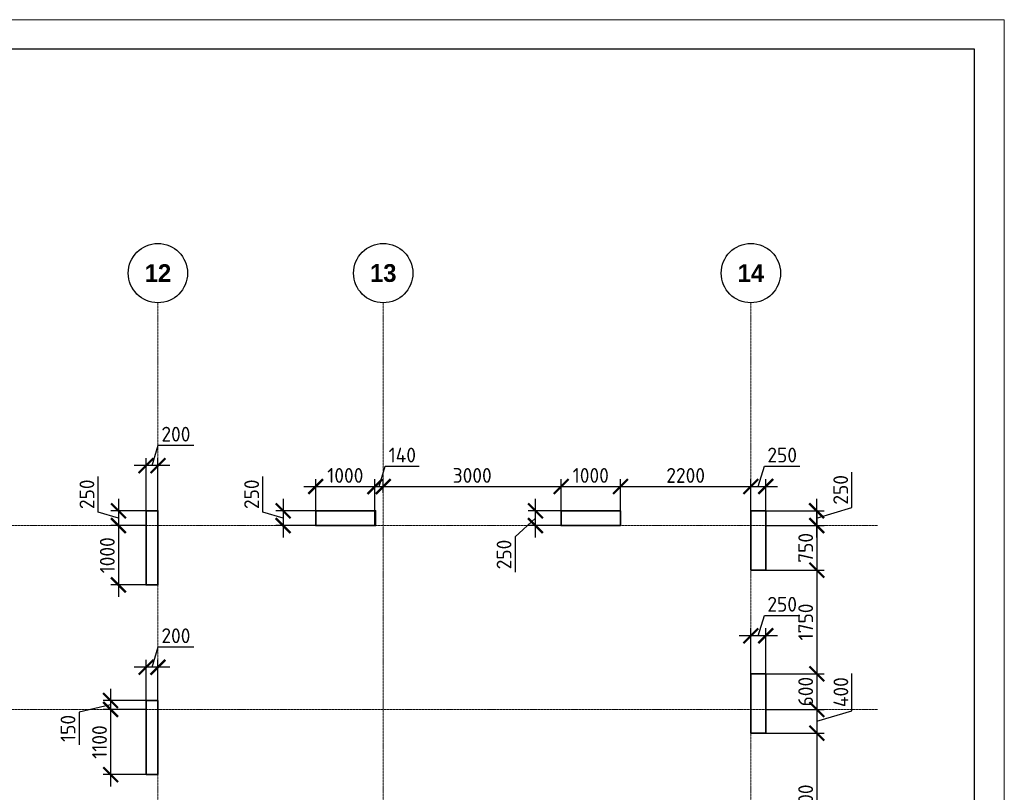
# Model space of a CAD drawing. Header units: millimetres. Extents: x 263826 to 1718326, y -423071 to 70137.
# Tile 110 of 256: x 476776 to 493382, y -169224 to -156192. Entities that reach past the tile are written whole.
import ezdxf

# ---------------------------------------------------------------- set-up
doc = ezdxf.new("R2010")
doc.units = ezdxf.units.MM
doc.linetypes.add('______5', pattern=[1100, 800, -100, 100, -100])
doc.linetypes.add('осевая', pattern=[50.8, 31.75, -6.35, 6.35, -6.35])
doc.layers.add('Колонна_ бетон', color=7, linetype='Continuous', lineweight=50, true_color=0xb4b496)
for name, color, linetype, lineweight in [('Оси', 40, '______5', 18), ('РАЗМЕРЫ', 1, 'Continuous', 9), ('ТОНКИЕ', 7, 'Continuous', 9)]:
    doc.layers.add(name, color=color, linetype=linetype, lineweight=lineweight)
doc.layers.add('ТОЛСТЫЕ_ОСНОВНЫЕ', color=6, linetype='Continuous')
doc.styles.add('Century Gothic', font='GOTHIC.TTF')
doc.styles.add('GOST-2.304_Type-B', font='GOST_Common.ttf')
doc.dimstyles.new('СПДС', dxfattribs={"dimscale": 100, "dimtxt": 2.5, "dimasz": 2.5, "dimexe": 1.25, "dimexo": 0, "dimtad": 1, "dimdec": 0, "dimtxsty": 'GOST-2.304_Type-B', "dimblk": 'ARCHTICK', "dimcen": 2.5, "dimdle": 2, "dimadec": 0, "dimazin": 2, "dimtfac": 0.75, "dimtdec": 0, "dimtmove": 1, "dimatfit": 3, "dimfxl": 1, "dimtolj": 1, "dimarcsym": 1})

# ---------------------------------------------------------------- blocks, each defined once
blk = doc.blocks.new('_ArchTick')
at = {"color": 0, "linetype": 'ByBlock', "const_width": 0.15}
blk.add_lwpolyline([(-0.5, -0.5), (0.5, 0.5)], dxfattribs=at)
blk = doc.blocks.new('*D587')
at = {"layer": 'DEFPOINTS', "color": 0, "lineweight": 0, "transparency": 16777216}
for p in [(478908, -167114), (478908, -167726), (479108, -167726)]:
    blk.add_point(p, dxfattribs=at)
at = {"layer": 'РАЗМЕРЫ', "color": 0, "lineweight": -2, "transparency": 16777216}
for p, q in [((479008, -167114), (479111, -166770)), ((479111, -166770), (479711, -166770)), ((478908, -167726), (478908, -166989)), ((479108, -167726), (479108, -166989)), ((479308, -167114), (478708, -167114))]:
    blk.add_line(p, q, dxfattribs=at)
at = {"layer": 'РАЗМЕРЫ', "color": 0, "lineweight": -2, "transparency": 16777216, "xscale": 250, "yscale": 250, "zscale": 250, "rotation": 180}
blk.add_blockref('_ArchTick', (478908, -167114), dxfattribs=at)
at = {"layer": 'РАЗМЕРЫ', "color": 0, "lineweight": -2, "transparency": 16777216, "xscale": 250, "yscale": 250, "zscale": 250}
blk.add_blockref('_ArchTick', (479108, -167114), dxfattribs=at)
at = {"layer": 'РАЗМЕРЫ', "color": 0, "lineweight": 0, "transparency": 16777216, "insert": (479411, -166583), "char_height": 250, "attachment_point": 5, "style": 'GOST-2.304_Type-B'}
blk.add_mtext('\\A1;200', dxfattribs=at)
blk = doc.blocks.new('*D588')
at = {"layer": 'DEFPOINTS', "color": 0, "lineweight": 0, "transparency": 16777216}
for p in [(478908, -167676, -200), (478309, -167826), (478895, -167826, -560)]:
    blk.add_point(p, dxfattribs=at)
at = {"layer": 'РАЗМЕРЫ', "color": 0, "lineweight": -2, "transparency": 16777216}
for p, q in [((478309, -167476), (478309, -168026)), ((478908, -167676), (478184, -167676)), ((478309, -167751), (477778, -167871)), ((477778, -167871), (477778, -168421)), ((478895, -167826), (478184, -167826))]:
    blk.add_line(p, q, dxfattribs=at)
at = {"layer": 'РАЗМЕРЫ', "color": 0, "lineweight": -2, "transparency": 16777216, "xscale": 250, "yscale": 250, "zscale": 250}
for p, rotation in [((478309, -167676), 90), ((478309, -167826), 270)]:
    blk.add_blockref('_ArchTick', p, dxfattribs=dict(at, rotation=rotation))
at = {"layer": 'РАЗМЕРЫ', "color": 0, "lineweight": 0, "transparency": 16777216, "insert": (477591, -168146), "char_height": 250, "attachment_point": 5, "rotation": 90, "style": 'GOST-2.304_Type-B'}
blk.add_mtext('\\A1;150', dxfattribs=at)
blk = doc.blocks.new('*D589')
at = {"layer": 'DEFPOINTS', "color": 0, "lineweight": 0, "transparency": 16777216}
for p in [(478895, -167826, -560), (478309, -168926), (478908, -168926, -200)]:
    blk.add_point(p, dxfattribs=at)
at = {"layer": 'РАЗМЕРЫ', "color": 0, "lineweight": -2, "transparency": 16777216}
for p, q in [((478309, -167626), (478309, -169126)), ((478895, -167826), (478184, -167826)), ((478908, -168926), (478184, -168926))]:
    blk.add_line(p, q, dxfattribs=at)
at = {"layer": 'РАЗМЕРЫ', "color": 0, "lineweight": -2, "transparency": 16777216, "xscale": 250, "yscale": 250, "zscale": 250}
for p, rotation in [((478309, -167826), 90), ((478309, -168926), 270)]:
    blk.add_blockref('_ArchTick', p, dxfattribs=dict(at, rotation=rotation))
at = {"layer": 'РАЗМЕРЫ', "color": 0, "lineweight": 0, "transparency": 16777216, "insert": (478122, -168376), "char_height": 250, "attachment_point": 5, "rotation": 90, "style": 'GOST-2.304_Type-B'}
blk.add_mtext('\\A1;1100', dxfattribs=at)
blk = doc.blocks.new('*D709')
at = {"layer": 'DEFPOINTS', "color": 0, "transparency": 16777216}
for p in [(478908, -164476, -560), (478441, -164726), (478908, -164726, -560)]:
    blk.add_point(p, dxfattribs=at)
at = {"layer": 'РАЗМЕРЫ', "color": 0, "lineweight": -2, "transparency": 16777216}
for p, q in [((478097, -164497), (478097, -163897)), ((478441, -164276), (478441, -164926)), ((478441, -164601), (478097, -164497)), ((478908, -164476), (478316, -164476)), ((478908, -164726), (478316, -164726))]:
    blk.add_line(p, q, dxfattribs=at)
at = {"layer": 'РАЗМЕРЫ', "color": 0, "lineweight": -2, "transparency": 16777216, "xscale": 250, "yscale": 250, "zscale": 250}
for p, rotation in [((478441, -164476), 90), ((478441, -164726), 270)]:
    blk.add_blockref('_ArchTick', p, dxfattribs=dict(at, rotation=rotation))
at = {"layer": 'РАЗМЕРЫ', "color": 0, "lineweight": 0, "transparency": 16777216, "insert": (477910, -164197), "char_height": 250, "attachment_point": 5, "rotation": 90, "style": 'GOST-2.304_Type-B'}
blk.add_mtext('\\A1;250', dxfattribs=at)
blk = doc.blocks.new('*D710')
at = {"layer": 'DEFPOINTS', "color": 0, "transparency": 16777216}
for p in [(478908, -164726), (478441, -165726), (478908, -165726, -560)]:
    blk.add_point(p, dxfattribs=at)
at = {"layer": 'РАЗМЕРЫ', "color": 0, "lineweight": -2, "transparency": 16777216}
for p, q in [((478441, -164526), (478441, -165926)), ((478908, -164726), (478316, -164726)), ((478908, -165726), (478316, -165726))]:
    blk.add_line(p, q, dxfattribs=at)
at = {"layer": 'РАЗМЕРЫ', "color": 0, "lineweight": -2, "transparency": 16777216, "xscale": 250, "yscale": 250, "zscale": 250}
for p, rotation in [((478441, -164726), 90), ((478441, -165726), 270)]:
    blk.add_blockref('_ArchTick', p, dxfattribs=dict(at, rotation=rotation))
at = {"layer": 'РАЗМЕРЫ', "color": 0, "lineweight": 0, "transparency": 16777216, "insert": (478254, -165226), "char_height": 250, "attachment_point": 5, "rotation": 90, "style": 'GOST-2.304_Type-B'}
blk.add_mtext('\\A1;1000', dxfattribs=at)
blk = doc.blocks.new('*D711')
at = {"layer": 'DEFPOINTS', "color": 0, "transparency": 16777216}
for p in [(478908, -163714), (478908, -164476), (479108, -164476, -560)]:
    blk.add_point(p, dxfattribs=at)
at = {"layer": 'РАЗМЕРЫ', "color": 0, "lineweight": -2, "transparency": 16777216}
for p, q in [((479008, -163714), (479111, -163371)), ((479111, -163371), (479711, -163371)), ((479308, -163714), (478708, -163714)), ((478908, -164476), (478908, -163589)), ((479108, -164476), (479108, -163589))]:
    blk.add_line(p, q, dxfattribs=at)
at = {"layer": 'РАЗМЕРЫ', "color": 0, "lineweight": -2, "transparency": 16777216, "xscale": 250, "yscale": 250, "zscale": 250, "rotation": 180}
blk.add_blockref('_ArchTick', (478908, -163714), dxfattribs=at)
at = {"layer": 'РАЗМЕРЫ', "color": 0, "lineweight": -2, "transparency": 16777216, "xscale": 250, "yscale": 250, "zscale": 250}
blk.add_blockref('_ArchTick', (479108, -163714), dxfattribs=at)
at = {"layer": 'РАЗМЕРЫ', "color": 0, "lineweight": 0, "transparency": 16777216, "insert": (479411, -163183), "char_height": 250, "attachment_point": 5, "style": 'GOST-2.304_Type-B'}
blk.add_mtext('\\A1;200', dxfattribs=at)
blk = doc.blocks.new('*D712')
at = {"layer": 'DEFPOINTS', "color": 0, "transparency": 16777216}
for p in [(482768, -164066), (481768, -164476, -560), (482768, -164476, -360)]:
    blk.add_point(p, dxfattribs=at)
at = {"layer": 'РАЗМЕРЫ', "color": 0, "lineweight": -2, "transparency": 16777216}
for p, q in [((481568, -164066), (482968, -164066)), ((481768, -164476), (481768, -163941)), ((482768, -164476), (482768, -163941))]:
    blk.add_line(p, q, dxfattribs=at)
at = {"layer": 'РАЗМЕРЫ', "color": 0, "lineweight": -2, "transparency": 16777216, "xscale": 250, "yscale": 250, "zscale": 250, "rotation": 180}
blk.add_blockref('_ArchTick', (481768, -164066), dxfattribs=at)
at = {"layer": 'РАЗМЕРЫ', "color": 0, "lineweight": -2, "transparency": 16777216, "xscale": 250, "yscale": 250, "zscale": 250}
blk.add_blockref('_ArchTick', (482768, -164066), dxfattribs=at)
at = {"layer": 'РАЗМЕРЫ', "color": 0, "lineweight": 0, "transparency": 16777216, "insert": (482268, -163879), "char_height": 250, "attachment_point": 5, "style": 'GOST-2.304_Type-B'}
blk.add_mtext('\\A1;1000', dxfattribs=at)
blk = doc.blocks.new('*D713')
at = {"layer": 'DEFPOINTS', "color": 0, "transparency": 16777216}
for p in [(482908, -164066), (482908, -164174, -560), (482768, -164476)]:
    blk.add_point(p, dxfattribs=at)
at = {"layer": 'РАЗМЕРЫ', "color": 0, "lineweight": -2, "transparency": 16777216}
for p, q in [((482838, -164066), (482941, -163723)), ((482941, -163723), (483516, -163723)), ((482568, -164066), (483108, -164066)), ((482768, -164476), (482768, -163941)), ((482908, -164174), (482908, -163941))]:
    blk.add_line(p, q, dxfattribs=at)
at = {"layer": 'РАЗМЕРЫ', "color": 0, "lineweight": -2, "transparency": 16777216, "xscale": 250, "yscale": 250, "zscale": 250, "rotation": 180}
blk.add_blockref('_ArchTick', (482768, -164066), dxfattribs=at)
at = {"layer": 'РАЗМЕРЫ', "color": 0, "lineweight": -2, "transparency": 16777216, "xscale": 250, "yscale": 250, "zscale": 250}
blk.add_blockref('_ArchTick', (482908, -164066), dxfattribs=at)
at = {"layer": 'РАЗМЕРЫ', "color": 0, "lineweight": 0, "transparency": 16777216, "insert": (483229, -163535), "char_height": 250, "attachment_point": 5, "style": 'GOST-2.304_Type-B'}
blk.add_mtext('\\A1;140', dxfattribs=at)
blk = doc.blocks.new('*D714')
at = {"layer": 'DEFPOINTS', "color": 0, "transparency": 16777216}
for p in [(482192, -164476, -360), (481219, -164726), (482192, -164726, -360)]:
    blk.add_point(p, dxfattribs=at)
at = {"layer": 'РАЗМЕРЫ', "color": 0, "lineweight": -2, "transparency": 16777216}
for p, q in [((480875, -164497), (480875, -163897)), ((481219, -164276), (481219, -164926)), ((481219, -164601), (480875, -164497)), ((482192, -164476), (481094, -164476)), ((482192, -164726), (481094, -164726))]:
    blk.add_line(p, q, dxfattribs=at)
at = {"layer": 'РАЗМЕРЫ', "color": 0, "lineweight": -2, "transparency": 16777216, "xscale": 250, "yscale": 250, "zscale": 250}
for p, rotation in [((481219, -164476), 90), ((481219, -164726), 270)]:
    blk.add_blockref('_ArchTick', p, dxfattribs=dict(at, rotation=rotation))
at = {"layer": 'РАЗМЕРЫ', "color": 0, "lineweight": 0, "transparency": 16777216, "insert": (480688, -164197), "char_height": 250, "attachment_point": 5, "rotation": 90, "style": 'GOST-2.304_Type-B'}
blk.add_mtext('\\A1;250', dxfattribs=at)
blk = doc.blocks.new('*D685')
at = {"layer": 'DEFPOINTS', "color": 0, "transparency": 16777216}
for p in [(485475, -164475), (485908, -164475, -360), (485908, -164726, -360)]:
    blk.add_point(p, dxfattribs=at)
at = {"layer": 'РАЗМЕРЫ', "color": 0, "lineweight": -2, "transparency": 16777216}
for p, q in [((485475, -164926), (485475, -164275)), ((485908, -164475), (485350, -164475)), ((485475, -164600), (485133, -164913)), ((485908, -164726), (485350, -164726)), ((485133, -164913), (485133, -165513))]:
    blk.add_line(p, q, dxfattribs=at)
at = {"layer": 'РАЗМЕРЫ', "color": 0, "lineweight": -2, "transparency": 16777216, "xscale": 250, "yscale": 250, "zscale": 250}
for p, rotation in [((485475, -164475), 90), ((485475, -164726), 270)]:
    blk.add_blockref('_ArchTick', p, dxfattribs=dict(at, rotation=rotation))
at = {"layer": 'РАЗМЕРЫ', "color": 0, "lineweight": 0, "transparency": 16777216, "insert": (484945, -165213), "char_height": 250, "attachment_point": 5, "rotation": 90, "style": 'GOST-2.304_Type-B'}
blk.add_mtext('\\A1;250', dxfattribs=at)
blk = doc.blocks.new('*D715')
at = {"layer": 'DEFPOINTS', "color": 0, "transparency": 16777216}
for p in [(485908, -164066), (482908, -164174, -560), (485908, -164475)]:
    blk.add_point(p, dxfattribs=at)
at = {"layer": 'РАЗМЕРЫ', "color": 0, "lineweight": -2, "transparency": 16777216}
for p, q in [((482708, -164066), (486108, -164066)), ((482908, -164174), (482908, -163941)), ((485908, -164475), (485908, -163941))]:
    blk.add_line(p, q, dxfattribs=at)
at = {"layer": 'РАЗМЕРЫ', "color": 0, "lineweight": -2, "transparency": 16777216, "xscale": 250, "yscale": 250, "zscale": 250, "rotation": 180}
blk.add_blockref('_ArchTick', (482908, -164066), dxfattribs=at)
at = {"layer": 'РАЗМЕРЫ', "color": 0, "lineweight": -2, "transparency": 16777216, "xscale": 250, "yscale": 250, "zscale": 250}
blk.add_blockref('_ArchTick', (485908, -164066), dxfattribs=at)
at = {"layer": 'РАЗМЕРЫ', "color": 0, "lineweight": 0, "transparency": 16777216, "insert": (484408, -163879), "char_height": 250, "attachment_point": 5, "style": 'GOST-2.304_Type-B'}
blk.add_mtext('\\A1;3000', dxfattribs=at)
blk = doc.blocks.new('*D716')
at = {"layer": 'DEFPOINTS', "color": 0, "transparency": 16777216}
for p in [(486908, -164066), (485908, -164475), (486908, -164475, -360)]:
    blk.add_point(p, dxfattribs=at)
at = {"layer": 'РАЗМЕРЫ', "color": 0, "lineweight": -2, "transparency": 16777216}
for p, q in [((485708, -164066), (487108, -164066)), ((485908, -164475), (485908, -163941)), ((486908, -164475), (486908, -163941))]:
    blk.add_line(p, q, dxfattribs=at)
at = {"layer": 'РАЗМЕРЫ', "color": 0, "lineweight": -2, "transparency": 16777216, "xscale": 250, "yscale": 250, "zscale": 250, "rotation": 180}
blk.add_blockref('_ArchTick', (485908, -164066), dxfattribs=at)
at = {"layer": 'РАЗМЕРЫ', "color": 0, "lineweight": -2, "transparency": 16777216, "xscale": 250, "yscale": 250, "zscale": 250}
blk.add_blockref('_ArchTick', (486908, -164066), dxfattribs=at)
at = {"layer": 'РАЗМЕРЫ', "color": 0, "lineweight": 0, "transparency": 16777216, "insert": (486408, -163879), "char_height": 250, "attachment_point": 5, "style": 'GOST-2.304_Type-B'}
blk.add_mtext('\\A1;1000', dxfattribs=at)
blk = doc.blocks.new('*D717')
at = {"layer": 'DEFPOINTS', "color": 0, "transparency": 16777216}
for p in [(489358, -164476, -560), (489358, -164726, -560), (490217, -164726)]:
    blk.add_point(p, dxfattribs=at)
at = {"layer": 'РАЗМЕРЫ', "color": 0, "lineweight": -2, "transparency": 16777216}
for p, q in [((490810, -164422), (490810, -163822)), ((490217, -164276), (490217, -164926)), ((489358, -164476), (490342, -164476)), ((490217, -164601), (490810, -164422)), ((489358, -164726), (490342, -164726))]:
    blk.add_line(p, q, dxfattribs=at)
at = {"layer": 'РАЗМЕРЫ', "color": 0, "lineweight": -2, "transparency": 16777216, "xscale": 250, "yscale": 250, "zscale": 250}
for p, rotation in [((490217, -164476), 90), ((490217, -164726), 270)]:
    blk.add_blockref('_ArchTick', p, dxfattribs=dict(at, rotation=rotation))
at = {"layer": 'РАЗМЕРЫ', "color": 0, "lineweight": 0, "transparency": 16777216, "insert": (490623, -164122), "char_height": 250, "attachment_point": 5, "rotation": 90, "style": 'GOST-2.304_Type-B'}
blk.add_mtext('\\A1;250', dxfattribs=at)
blk = doc.blocks.new('*D718')
at = {"layer": 'DEFPOINTS', "color": 0, "transparency": 16777216}
for p in [(489361, -164726, -560), (489358, -165476, -560), (490220, -165476)]:
    blk.add_point(p, dxfattribs=at)
at = {"layer": 'РАЗМЕРЫ', "color": 0, "lineweight": -2, "transparency": 16777216}
for p, q in [((490220, -164526), (490220, -165676)), ((489361, -164726), (490345, -164726)), ((489358, -165476), (490345, -165476))]:
    blk.add_line(p, q, dxfattribs=at)
at = {"layer": 'РАЗМЕРЫ', "color": 0, "lineweight": -2, "transparency": 16777216, "xscale": 250, "yscale": 250, "zscale": 250}
for p, rotation in [((490220, -164726), 90), ((490220, -165476), 270)]:
    blk.add_blockref('_ArchTick', p, dxfattribs=dict(at, rotation=rotation))
at = {"layer": 'РАЗМЕРЫ', "color": 0, "lineweight": 0, "transparency": 16777216, "insert": (490032, -165101), "char_height": 250, "attachment_point": 5, "rotation": 90, "style": 'GOST-2.304_Type-B'}
blk.add_mtext('\\A1;750', dxfattribs=at)
blk = doc.blocks.new('*D719')
at = {"layer": 'DEFPOINTS', "color": 0, "transparency": 16777216}
for p in [(489358, -165476, -560), (489358, -167226, -360), (490220, -167226)]:
    blk.add_point(p, dxfattribs=at)
at = {"layer": 'РАЗМЕРЫ', "color": 0, "lineweight": -2, "transparency": 16777216}
for p, q in [((490220, -165276), (490220, -167426)), ((489358, -165476), (490345, -165476)), ((489358, -167226), (490345, -167226))]:
    blk.add_line(p, q, dxfattribs=at)
at = {"layer": 'РАЗМЕРЫ', "color": 0, "lineweight": -2, "transparency": 16777216, "xscale": 250, "yscale": 250, "zscale": 250}
for p, rotation in [((490220, -165476), 90), ((490220, -167226), 270)]:
    blk.add_blockref('_ArchTick', p, dxfattribs=dict(at, rotation=rotation))
at = {"layer": 'РАЗМЕРЫ', "color": 0, "lineweight": 0, "transparency": 16777216, "insert": (490032, -166351), "char_height": 250, "attachment_point": 5, "rotation": 90, "style": 'GOST-2.304_Type-B'}
blk.add_mtext('\\A1;1750', dxfattribs=at)
blk = doc.blocks.new('*D720')
at = {"layer": 'DEFPOINTS', "color": 0, "transparency": 16777216}
for p in [(489358, -167226, -360), (489358, -167826, -560), (490220, -167826)]:
    blk.add_point(p, dxfattribs=at)
at = {"layer": 'РАЗМЕРЫ', "color": 0, "lineweight": -2, "transparency": 16777216}
for p, q in [((490220, -167026), (490220, -168026)), ((489358, -167226), (490345, -167226)), ((489358, -167826), (490345, -167826))]:
    blk.add_line(p, q, dxfattribs=at)
at = {"layer": 'РАЗМЕРЫ', "color": 0, "lineweight": -2, "transparency": 16777216, "xscale": 250, "yscale": 250, "zscale": 250}
for p, rotation in [((490220, -167226), 90), ((490220, -167826), 270)]:
    blk.add_blockref('_ArchTick', p, dxfattribs=dict(at, rotation=rotation))
at = {"layer": 'РАЗМЕРЫ', "color": 0, "lineweight": 0, "transparency": 16777216, "insert": (490032, -167526), "char_height": 250, "attachment_point": 5, "rotation": 90, "style": 'GOST-2.304_Type-B'}
blk.add_mtext('\\A1;600', dxfattribs=at)
blk = doc.blocks.new('*D721')
at = {"layer": 'DEFPOINTS', "color": 0, "transparency": 16777216}
for p in [(489358, -167826, -560), (489358, -168226, -560), (490220, -168226)]:
    blk.add_point(p, dxfattribs=at)
at = {"layer": 'РАЗМЕРЫ', "color": 0, "lineweight": -2, "transparency": 16777216}
for p, q in [((490813, -167847), (490813, -167222)), ((490220, -167626), (490220, -168426)), ((489358, -167826), (490345, -167826)), ((490220, -168026), (490813, -167847)), ((489358, -168226), (490345, -168226))]:
    blk.add_line(p, q, dxfattribs=at)
at = {"layer": 'РАЗМЕРЫ', "color": 0, "lineweight": -2, "transparency": 16777216, "xscale": 250, "yscale": 250, "zscale": 250}
for p, rotation in [((490220, -167826), 90), ((490220, -168226), 270)]:
    blk.add_blockref('_ArchTick', p, dxfattribs=dict(at, rotation=rotation))
at = {"layer": 'РАЗМЕРЫ', "color": 0, "lineweight": 0, "transparency": 16777216, "insert": (490626, -167535), "char_height": 250, "attachment_point": 5, "rotation": 90, "style": 'GOST-2.304_Type-B'}
blk.add_mtext('\\A1;400', dxfattribs=at)
blk = doc.blocks.new('*D722')
at = {"layer": 'DEFPOINTS', "color": 0, "transparency": 16777216}
for p in [(489358, -168226, -560), (489358, -170626, -560), (490220, -170626)]:
    blk.add_point(p, dxfattribs=at)
at = {"layer": 'РАЗМЕРЫ', "color": 0, "lineweight": -2, "transparency": 16777216}
for p, q in [((490220, -168026), (490220, -170826)), ((489358, -168226), (490345, -168226)), ((489358, -170626), (490345, -170626))]:
    blk.add_line(p, q, dxfattribs=at)
at = {"layer": 'РАЗМЕРЫ', "color": 0, "lineweight": -2, "transparency": 16777216, "xscale": 250, "yscale": 250, "zscale": 250}
for p, rotation in [((490220, -168226), 90), ((490220, -170626), 270)]:
    blk.add_blockref('_ArchTick', p, dxfattribs=dict(at, rotation=rotation))
at = {"layer": 'РАЗМЕРЫ', "color": 0, "lineweight": 0, "transparency": 16777216, "insert": (490032, -169426), "char_height": 250, "attachment_point": 5, "rotation": 90, "style": 'GOST-2.304_Type-B'}
blk.add_mtext('\\A1;2400', dxfattribs=at)
blk = doc.blocks.new('*D732')
at = {"layer": 'DEFPOINTS', "color": 0, "transparency": 16777216}
for p in [(489108, -164066), (486908, -164475, -360), (489108, -164476, -560)]:
    blk.add_point(p, dxfattribs=at)
at = {"layer": 'РАЗМЕРЫ', "color": 0, "lineweight": -2, "transparency": 16777216}
for p, q in [((486708, -164066), (489308, -164066)), ((486908, -164475), (486908, -163941)), ((489108, -164476), (489108, -163941))]:
    blk.add_line(p, q, dxfattribs=at)
at = {"layer": 'РАЗМЕРЫ', "color": 0, "lineweight": -2, "transparency": 16777216, "xscale": 250, "yscale": 250, "zscale": 250, "rotation": 180}
blk.add_blockref('_ArchTick', (486908, -164066), dxfattribs=at)
at = {"layer": 'РАЗМЕРЫ', "color": 0, "lineweight": -2, "transparency": 16777216, "xscale": 250, "yscale": 250, "zscale": 250}
blk.add_blockref('_ArchTick', (489108, -164066), dxfattribs=at)
at = {"layer": 'РАЗМЕРЫ', "color": 0, "lineweight": 0, "transparency": 16777216, "insert": (488008, -163879), "char_height": 250, "attachment_point": 5, "style": 'GOST-2.304_Type-B'}
blk.add_mtext('\\A1;2200', dxfattribs=at)
blk = doc.blocks.new('*D733')
at = {"layer": 'DEFPOINTS', "color": 0, "transparency": 16777216}
for p in [(489358, -164066), (489108, -164476, -560), (489358, -164476)]:
    blk.add_point(p, dxfattribs=at)
at = {"layer": 'РАЗМЕРЫ', "color": 0, "lineweight": -2, "transparency": 16777216}
for p, q in [((489233, -164066), (489336, -163723)), ((489336, -163723), (489936, -163723)), ((488908, -164066), (489558, -164066)), ((489108, -164476), (489108, -163941)), ((489358, -164476), (489358, -163941))]:
    blk.add_line(p, q, dxfattribs=at)
at = {"layer": 'РАЗМЕРЫ', "color": 0, "lineweight": -2, "transparency": 16777216, "xscale": 250, "yscale": 250, "zscale": 250, "rotation": 180}
blk.add_blockref('_ArchTick', (489108, -164066), dxfattribs=at)
at = {"layer": 'РАЗМЕРЫ', "color": 0, "lineweight": -2, "transparency": 16777216, "xscale": 250, "yscale": 250, "zscale": 250}
blk.add_blockref('_ArchTick', (489358, -164066), dxfattribs=at)
at = {"layer": 'РАЗМЕРЫ', "color": 0, "lineweight": 0, "transparency": 16777216, "insert": (489636, -163535), "char_height": 250, "attachment_point": 5, "style": 'GOST-2.304_Type-B'}
blk.add_mtext('\\A1;250', dxfattribs=at)
blk = doc.blocks.new('*U69')
at = {"layer": 'ТОЛСТЫЕ_ОСНОВНЫЕ', "color": 6}
blk.add_lwpolyline([(20, 5), (589, 5), (589, 415), (20, 415)], close=True, dxfattribs=at)
at = {"layer": 'ТОНКИЕ'}
blk.add_lwpolyline([(0, 0), (594, 0), (594, 420), (0, 420)], close=True, dxfattribs=at)
blk = doc.blocks.new('NSY101')
at = {"color": 0, "linetype": 'ByBlock', "lineweight": -2}
blk.add_circle((0, 0), 50, dxfattribs=at)
blk = doc.blocks.new('СЛОЖНЫЙ_ОБЪЕКТ_19')
at = {"layer": 'Оси', "color": 16, "linetype": 'Continuous', "lineweight": 25, "transparency": 33554687, "xscale": 9.999999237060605, "yscale": 9.999999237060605, "zscale": 9.999999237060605}
blk.add_blockref('NSY101', (41513, -989), dxfattribs=at)
at = {"layer": 'Оси', "color": 16, "linetype": 'Continuous', "lineweight": 25, "transparency": 33554687, "insert": (41513, -989), "char_height": 300, "width": 620, "attachment_point": 5, "style": 'Century Gothic'}
blk.add_mtext('\\A1;{\\fCentury Gothic|i0|b1;\\H300.000000;\\W1.000000;\\C16;12}\\P', dxfattribs=at)
blk = doc.blocks.new('СЛОЖНЫЙ_ОБЪЕКТ_20')
at = {"layer": 'Оси', "color": 16, "linetype": 'Continuous', "lineweight": 25, "transparency": 33554687, "xscale": 9.999999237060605, "yscale": 9.999999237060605, "zscale": 9.999999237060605}
blk.add_blockref('NSY101', (45313, -989), dxfattribs=at)
at = {"layer": 'Оси', "color": 16, "linetype": 'Continuous', "lineweight": 25, "transparency": 33554687, "insert": (45313, -989), "char_height": 300, "width": 620, "attachment_point": 5, "style": 'Century Gothic'}
blk.add_mtext('\\A1;{\\fCentury Gothic|i0|b1;\\H300.000000;\\W1.000000;\\C16;13}\\P', dxfattribs=at)
blk = doc.blocks.new('СЛОЖНЫЙ_ОБЪЕКТ_21')
at = {"layer": 'Оси', "color": 16, "linetype": 'Continuous', "lineweight": 25, "transparency": 33554687, "xscale": 9.999999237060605, "yscale": 9.999999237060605, "zscale": 9.999999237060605}
blk.add_blockref('NSY101', (51513, -989), dxfattribs=at)
at = {"layer": 'Оси', "color": 16, "linetype": 'Continuous', "lineweight": 25, "transparency": 33554687, "insert": (51513, -989), "char_height": 300, "width": 620, "attachment_point": 5, "style": 'Century Gothic'}
blk.add_mtext('\\A1;{\\fCentury Gothic|i0|b1;\\H300.000000;\\W1.000000;\\C16;14}\\P', dxfattribs=at)
blk = doc.blocks.new('оси2')
at = {"layer": 'Оси', "color": 16, "linetype": 'осевая', "lineweight": 0, "ltscale": 0.5, "transparency": 33554687}
for p, q in [((1020445.5, 5465.4), (1020445.5, -20739.3)), ((1024245.5, 5465.4), (1024245.5, -20739.3)), ((1030445.5, 5465.4), (1030445.5, -20739.3)), ((979200, 1707.1), (1032582.1, 1707.1)), ((979200, -1392.9), (1032582.1, -1392.9))]:
    blk.add_line(p, q, dxfattribs=at)
at = {"layer": 'Оси', "color": 16, "linetype": 'Continuous', "lineweight": 25, "transparency": 33554687}
for name in ['СЛОЖНЫЙ_ОБЪЕКТ_19', 'СЛОЖНЫЙ_ОБЪЕКТ_20', 'СЛОЖНЫЙ_ОБЪЕКТ_21']:
    blk.add_blockref(name, (978932, 6954.9), dxfattribs=at)
blk = doc.blocks.new('*D3035')
at = {"color": 0, "lineweight": -2, "transparency": 16777216}
for p, q in [((489233, -166583), (489336, -166239)), ((489336, -166239), (489936, -166239)), ((489108, -167449), (489108, -166458)), ((489358, -167449), (489358, -166458)), ((489558, -166583), (488908, -166583))]:
    blk.add_line(p, q, dxfattribs=at)
at = {"layer": 'DEFPOINTS', "color": 0, "transparency": 16777216}
for p in [(489108, -166583), (489108, -167449, -560), (489358, -167449, -560)]:
    blk.add_point(p, dxfattribs=at)
at = {"color": 0, "lineweight": -2, "transparency": 16777216, "xscale": 250, "yscale": 250, "zscale": 250, "rotation": 180}
blk.add_blockref('_ArchTick', (489108, -166583), dxfattribs=at)
at = {"color": 0, "lineweight": -2, "transparency": 16777216, "xscale": 250, "yscale": 250, "zscale": 250}
blk.add_blockref('_ArchTick', (489358, -166583), dxfattribs=at)
at = {"color": 0, "transparency": 16777216, "insert": (489636, -166052), "char_height": 250, "attachment_point": 5, "style": 'GOST-2.304_Type-B'}
blk.add_mtext('\\A1;250', dxfattribs=at)

msp = doc.modelspace()

# ---------------------------------------------------------------- linework, layer by layer
at = {"layer": 'Колонна_ бетон', "color": 180, "linetype": 'Continuous', "lineweight": 35, "transparency": 33554687}
for p, q in [((478907.88943, -167675.56586, -200), (479107.88943, -167675.56586, -200)), ((478907.88943, -167675.56586, -200), (478907.88943, -168925.56582, -200)), ((479107.88943, -168925.56582, -200), (479107.88943, -167675.56586, -200)), ((479107.88943, -168925.56582, -200), (478907.88943, -168925.56582, -200))]:
    msp.add_line(p, q, dxfattribs=at)
for points, elevation in [([(478908.02993, -164475.56623), (479108.02993, -164475.56623), (479108.02993, -165725.56586), (478908.02993, -165725.56586)], -559.99999), ([(481767.88793, -164475.56623), (482767.88793, -164475.56623), (482767.88793, -164725.56589), (481767.88793, -164725.56589)], -360), ([(481768.02993, -164475.56623), (482777.97766, -164475.56623), (482777.97766, -164725.56583), (481768.02993, -164725.56583)], -559.99999), ([(485907.88947, -164475.18449), (486907.62737, -164475.18449), (486907.62737, -164725.56583), (485907.88947, -164725.56583)], -360), ([(489108.03143, -164475.56623), (489358.03111, -164475.56623), (489358.03111, -165475.82674), (489108.03143, -165475.82674)], -559.99999), ([(489107.99499, -167225.56573), (489357.88946, -167225.56573), (489357.88946, -168225.56573), (489107.99499, -168225.56573)], -360), ([(489108.03145, -167225.56573), (489358.03145, -167225.56573), (489358.03145, -168225.56573), (489108.03145, -168225.56573)], -559.99999)]:
    msp.add_lwpolyline(points, close=True, dxfattribs=dict(at, elevation=elevation))

# ---------------------------------------------------------------- block references
at = {"xscale": 100, "yscale": 100, "zscale": 100}
msp.add_blockref('*U69', (433982.14484, -198191.77617, 3100), dxfattribs=at)
at = {"layer": 'РАЗМЕРЫ'}
msp.add_blockref('оси2', (-541337.52151, -166432.68432, -1119.99999), dxfattribs=at)

# ---------------------------------------------------------------- dimensions: what is measured, and where the dimension line sits
at = {"color": 1}
dim = msp.add_linear_dim(base=(489108.03145, -166582.78769), p1=(489358.03145, -167448.9732, -559.99999), p2=(489108.03145, -167448.9732, -559.99999), dimstyle='СПДС', dxfattribs=at)
dim.commit()
dim.dimension.update_dxf_attribs({"geometry": '*D3035', "text_midpoint": (489398.65645, -166051.53769)})
at = {"layer": 'РАЗМЕРЫ', "color": 146, "lineweight": 0}
for base, p1, p2, picture, middle in [((478908.02993, -163714.43173), (479108.02993, -164475.56623, -559.99999), (478908.02993, -164475.56623), '*D711', (479173.65493, -163183.18173)), ((489358.03111, -164066.27494), (489108.03143, -164475.56623, -559.99999), (489358.03111, -164475.56623), '*D733', (489398.65627, -163535.02494)), ((482767.88793, -164066.27494), (481768.02993, -164475.56623, -559.99999), (482767.88793, -164475.56623, -360), '*D712', (482267.95893, -163878.77494)), ((486907.62737, -164066.27494), (485907.88947, -164475.18449), (486907.62737, -164475.18449, -360), '*D716', (486407.75842, -163878.77494)), ((489108.03143, -164066.27494), (486907.62737, -164475.18449, -360), (489108.03143, -164475.56623, -559.99999), '*D732', (488007.8294, -163878.77494))]:
    dim = msp.add_linear_dim(base=base, p1=p1, p2=p2, dimstyle='СПДС', dxfattribs=at)
    dim.commit()
    dim.dimension.update_dxf_attribs({"geometry": picture, "text_midpoint": middle})
at = {"layer": 'РАЗМЕРЫ', "color": 146, "lineweight": 0, "true_color": 0x006272}
for base, p1, p2, picture, middle in [((482907.99499, -164066.27494), (482767.88793, -164475.56623), (482907.99499, -164174.2996, -559.99999), '*D713', (483003.56646, -163535.02494)), ((485907.88947, -164066.27494), (482907.99499, -164174.2996, -559.99999), (485907.88947, -164475.18449), '*D715', (484407.94223, -163878.77494))]:
    dim = msp.add_linear_dim(base=base, p1=p1, p2=p2, dimstyle='СПДС', dxfattribs=at)
    dim.commit()
    dim.dimension.update_dxf_attribs({"geometry": picture, "text_midpoint": middle})
at = {"layer": 'РАЗМЕРЫ', "color": 146, "lineweight": 0}
for base, p1, p2, picture, middle in [((478441.24948, -164725.56589), (478908.02993, -164475.56623, -559.99999), (478908.02993, -164725.56589, -559.99999), '*D709', (477909.99948, -164434.94106)), ((481219.24492, -164725.56589), (482191.90391, -164475.56623, -360), (482191.90391, -164725.56589, -360), '*D714', (480687.99492, -164434.94106)), ((490216.74519, -164725.56589), (489358.03111, -164475.56623, -559.99999), (489358.03111, -164725.56589, -559.99999), '*D717', (490622.99519, -164359.94106)), ((478441.24948, -165725.56586), (478908.02993, -164725.56589), (478908.02993, -165725.56586, -559.99999), '*D710', (478253.74948, -165225.56588)), ((490219.74519, -165475.82674), (489361.03111, -164725.56589, -559.99999), (489358.03111, -165475.82674, -559.99999), '*D718', (490032.24519, -165100.69631)), ((490219.74519, -167225.56573), (489358.03111, -165475.82674, -559.99999), (489357.88946, -167225.56573, -360), '*D719', (490032.24519, -166350.69623)), ((490219.74519, -167825.56589), (489357.88946, -167225.56573, -360), (489358.03145, -167825.56589, -559.99999), '*D720', (490032.24519, -167525.56581)), ((490219.74519, -168225.56573), (489358.03145, -167825.56589, -559.99999), (489358.03145, -168225.56573, -559.99999), '*D721', (490625.99519, -167784.94081)), ((490219.74519, -170625.56573), (489358.03145, -168225.56573, -559.99999), (489358.02959, -170625.56573, -559.99999), '*D722', (490032.24519, -169425.56573))]:
    dim = msp.add_linear_dim(base=base, p1=p1, p2=p2, angle=90, dimstyle='СПДС', dxfattribs=at)
    dim.commit()
    dim.dimension.update_dxf_attribs({"geometry": picture, "text_midpoint": middle})
at = {"layer": 'РАЗМЕРЫ', "color": 146, "lineweight": 0, "true_color": 0x006272}
dim = msp.add_linear_dim(base=(485475.24457, -164475.18449), p1=(485907.88947, -164725.56583, -360), p2=(485907.88947, -164475.18449, -360), angle=90, dimstyle='СПДС', dxfattribs=at)
dim.commit()
dim.dimension.update_dxf_attribs({"geometry": '*D685', "text_midpoint": (485132.95632, -164975.46395), "dimtype": 160})
dim = msp.add_linear_dim(base=(478908.18734, -167114.2446), p1=(479108.03957, -167725.56692), p2=(478908.18734, -167725.56692), dimstyle='СПДС', override={"dimtofl": 0}, dxfattribs=at)
dim.commit()
dim.dimension.update_dxf_attribs({"geometry": '*D587', "text_midpoint": (479173.73846, -166582.9946)})
dim = msp.add_linear_dim(base=(478309.25765, -167825.56589), p1=(478908.18734, -167675.56586, -200), p2=(478895.2676, -167825.56589, -559.99999), angle=90, dimstyle='СПДС', override={"dimtofl": 0}, dxfattribs=at)
dim.commit()
dim.dimension.update_dxf_attribs({"geometry": '*D588', "text_midpoint": (477778.00765, -167933.33919), "dimtype": 160})
dim = msp.add_linear_dim(base=(478309.25765, -168925.56582), p1=(478895.2676, -167825.56589, -559.99999), p2=(478908.18734, -168925.56582, -200), angle=90, dimstyle='СПДС', override={"dimtofl": 0}, dxfattribs=at)
dim.commit()
dim.dimension.update_dxf_attribs({"geometry": '*D589', "text_midpoint": (478121.75765, -168375.56586)})

doc.saveas('drawing.dxf')
